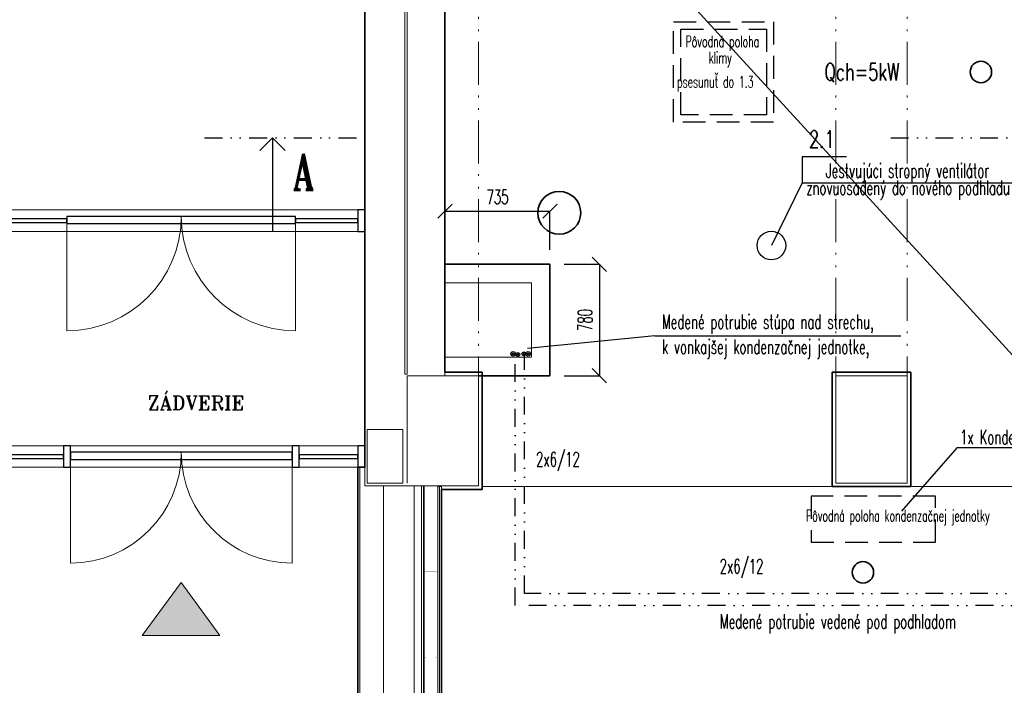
# Model space of a CAD drawing. Extents: x 1911006 to 2186114, y 709265 to 747216.
# Tile 107 of 256: x 1914521 to 1921410, y 737670 to 742325. Entities that reach past the tile are written whole.
import ezdxf

# ---------------------------------------------------------------- set-up
doc = ezdxf.new("R2010")
doc.units = 0
doc.header["$LTSCALE"] = 500
doc.header["$MEASUREMENT"] = 0
for name, pattern in [('2bodkociarka 1_8', [3.39, 1.8, -0.53, 0, -0.53, 0, -0.53]), ('ACAD_ISO02W100', [15, 12, -3]), ('ACAD_ISO10W100', [18.5, 12, -3, 0.5, -3]), ('ACAD_ISO12W100', [22, 12, -3, 0.5, -3, 0.5, -3]), ('DASHDOT', [6.25, 3, -1.5, 0.25, -1.5]), ('DASHED2', [9.525, 6.35, -3.175]), ('DIVIDE', [1.25, 0.5, -0.25, 0, -0.25, 0, -0.25]), ('DIVIDE2', [0.625, 0.25, -0.125, 0, -0.125, 0, -0.125])]:
    doc.linetypes.add(name, pattern=pattern)
doc.layers.get('0').update_dxf_attribs({"linetype": 'CONTINUOUS'})
doc.layers.get('Defpoints').update_dxf_attribs({"linetype": 'CONTINUOUS'})
for name, color, linetype, lineweight in [('!_A_01_TENKÁ', 8, 'CONTINUOUS', 13), ('!_A_02_HRUBÁ', 255, 'CONTINUOUS', 35), ('!_A_03_ČIARKOVANÁ', 41, 'ACAD_ISO02W100', 13), ('!_A_04_BODKOČIARKOVANÁ', 30, 'ACAD_ISO10W100', 13), ('!_A_05_DVOJBODKOČIARKOVANÁ', 2, 'ACAD_ISO12W100', 13), ('!_A_22_PLAVÁK', 110, 'CONTINUOUS', 9), ('A-DETL-THIN', 7, 'CONTINUOUS', 9), ('A-DOOR', 31, 'CONTINUOUS', 18), ('A-GLAZ', 151, 'CONTINUOUS', 18), ('A-GLAZ-CURT', 52, 'CONTINUOUS', 18), ('A-GLAZ-CWMG', 51, 'CONTINUOUS', 18)]:
    doc.layers.add(name, color=color, linetype=linetype, lineweight=lineweight)
doc.layers.add('!_A_52_NOVÉ KCIE', color=7, linetype='CONTINUOUS', lineweight=13, true_color=0xa30000)
doc.layers.add('UK3', color=3, linetype='CONTINUOUS')
doc.layers.add('VZT', color=7, linetype='CONTINUOUS')
doc.styles.add('ROMANS', font='ROMANS.shx', dxfattribs={"width": 0.6, "height": 100})
doc.styles.add('ROMANT', font='romant', dxfattribs={"height": 300})
doc.dimstyles.get("Standard").update_dxf_attribs({"dimscale": 0, "dimtxt": 2.5, "dimasz": 2.8, "dimexe": 1.75, "dimexo": 20, "dimgap": 1, "dimtad": 1, "dimdec": 0, "dimzin": 1, "dimdsep": 46, "dimtxsty": 'ROMANS', "dimblk1": 'OBLIQUE', "dimblk2": 'OBLIQUE', "dimsah": 1, "dimcen": -3, "dimdle": 1.25, "dimse1": 1, "dimse2": 1, "dimclrt": 4, "dimadec": 0, "dimazin": 0, "dimtfac": 1, "dimtdec": 0, "dimtix": 1, "dimtofl": 0, "dimtmove": 2, "dimatfit": 3, "dimldrblk": 'OBLIQUE', "dimfxl": 1, "dimtolj": 1, "dimtzin": 1, "dimarcsym": 0})

# ---------------------------------------------------------------- blocks, each defined once
blk = doc.blocks.new('System Panel - Glazed-1522322-1_NP NOVÉ KONŠTRUKCIE')
at = {"layer": 'A-GLAZ-CURT', "color": 250, "lineweight": 25}
for p, q in [((205, 12.5), (-205, 12.5)), ((-205, 12.5), (-205, -12.5)), ((205, -12.5), (205, 12.5)), ((-205, -12.5), (205, -12.5))]:
    blk.add_line(p, q, dxfattribs=at)
blk = doc.blocks.new('Dvere_vZS 2K - Dvere_vZS 2K-1522323-1_NP NOVÉ KONŠTRUKCIE')
at = {"layer": 'A-DOOR', "color": 250, "lineweight": 25}
for p, q in [((775, 30), (-775, 30)), ((-775, 30), (-775, -20)), ((775, -20), (775, 30)), ((-775, -20), (775, -20))]:
    blk.add_line(p, q, dxfattribs=at)
at = {"layer": 'A-DOOR', "color": 7}
for p, q in [((-775, -75), (-775, -745)), ((775, -75), (775, -745))]:
    blk.add_line(p, q, dxfattribs=at)
for centre, start, end in [((-775, 30), 270, 360), ((775, 30), 180, 270)]:
    blk.add_arc(centre, 775, start, end, dxfattribs=at)
blk = doc.blocks.new('System Panel - Glazed-1522347-1_NP NOVÉ KONŠTRUKCIE')
at = {"layer": 'A-GLAZ-CURT', "color": 250, "lineweight": 25}
for p, q in [((217.5, 12.5), (-217.5, 12.5)), ((-217.5, 12.5), (-217.5, -12.5)), ((217.5, -12.5), (217.5, 12.5)), ((-217.5, -12.5), (217.5, -12.5))]:
    blk.add_line(p, q, dxfattribs=at)
blk = doc.blocks.new('Dvere_vZS 2K - Dvere_vZS 2K-1522348-1_NP NOVÉ KONŠTRUKCIE')
at = {"layer": 'A-DOOR', "color": 250, "lineweight": 25}
for p, q in [((800, 30), (-800, 30)), ((-800, 30), (-800, -20)), ((800, -20), (800, 30)), ((-800, -20), (800, -20))]:
    blk.add_line(p, q, dxfattribs=at)
at = {"layer": 'A-DOOR', "color": 7}
for p, q in [((-800, 30), (-800, 12.5)), ((800, 30), (800, 12.5)), ((-800, -12.5), (-800, -770)), ((800, -12.5), (800, -770))]:
    blk.add_line(p, q, dxfattribs=at)
for centre, start, end in [((-800, 30), 270, 360), ((800, 30), 180, 270)]:
    blk.add_arc(centre, 800, start, end, dxfattribs=at)
blk = doc.blocks.new('Rectangular Mullion - 50x150-1522319-1_NP NOVÉ KONŠTRUKCIE')
at = {"layer": 'A-GLAZ-CWMG', "color": 250, "lineweight": 25}
for p, q in [((-25, 75), (25, 75)), ((-25, -75), (-25, 75)), ((25, 75), (25, -75)), ((25, -75), (-25, -75))]:
    blk.add_line(p, q, dxfattribs=at)
blk = doc.blocks.new('Rectangular Mullion - 50x150-1522325-1_NP NOVÉ KONŠTRUKCIE')
at = {"layer": 'A-GLAZ-CWMG', "color": 250, "lineweight": 25}
for p, q in [((-50, 75), (0, 75)), ((-50, -75), (-50, 75)), ((0, -75), (-50, -75))]:
    blk.add_line(p, q, dxfattribs=at)
blk = doc.blocks.new('Rectangular Mullion - 50x150-1522320-1_NP NOVÉ KONŠTRUKCIE')
at = {"layer": 'A-GLAZ-CWMG', "color": 7}
for p, q in [((18725, -14440), (18315, -14440)), ((18725, -14590), (18315, -14590))]:
    blk.add_line(p, q, dxfattribs=at)
blk = doc.blocks.new('Rectangular Mullion - 50x150-1522321-1_NP NOVÉ KONŠTRUKCIE')
at = {"layer": 'A-GLAZ-CWMG', "color": 7}
for p, q in [((18265, -14440), (16715, -14440)), ((18265, -14590), (16715, -14590))]:
    blk.add_line(p, q, dxfattribs=at)
blk = doc.blocks.new('Rectangular Mullion - 50x150-1522335-1_NP NOVÉ KONŠTRUKCIE')
at = {"layer": 'A-GLAZ-CWMG', "color": 7}
for p, q in [((18725, -12790), (18290, -12790)), ((18725, -12940), (18290, -12940))]:
    blk.add_line(p, q, dxfattribs=at)
blk = doc.blocks.new('Rectangular Mullion - 50x150-1522330-1_NP NOVÉ KONŠTRUKCIE')
at = {"layer": 'A-GLAZ-CWMG', "color": 7}
for p, q in [((18290, -12790), (16690, -12790)), ((18290, -12940), (16690, -12940))]:
    blk.add_line(p, q, dxfattribs=at)
blk = doc.blocks.new('Rectangular Mullion - 50x150-1522339-1_NP NOVÉ KONŠTRUKCIE')
at = {"layer": 'A-GLAZ-CWMG', "color": 7}
for p, q in [((16690, -12790), (16255, -12790)), ((16690, -12940), (16255, -12940))]:
    blk.add_line(p, q, dxfattribs=at)
blk = doc.blocks.new('Rectangular Mullion - 50x150-1522349-1_NP NOVÉ KONŠTRUKCIE')
at = {"layer": 'A-GLAZ-CWMG', "color": 250, "lineweight": 25}
for p, q in [((-50, 75), (0, 75)), ((-50, -75), (-50, 75)), ((0, -75), (-50, -75))]:
    blk.add_line(p, q, dxfattribs=at)
blk = doc.blocks.new('VSTUP HLAVNÝ')
blk.add_hatch(color=256).paths.add_polyline_path([(-272.1, 0), (272.1, 0), (0, 371.6)])
for p, q in [((0, 371.6), (-272.1, 0)), ((0, 371.6), (272.1, 0)), ((-272.1, 0), (272.1, 0))]:
    blk.add_line(p, q)
blk = doc.blocks.new('_OBLIQUE')
at = {"color": 0, "linetype": 'ByBlock'}
blk.add_line((-0.5, -0.5), (0.5, 0.5), dxfattribs=at)
blk = doc.blocks.new('*D344')
at = {"layer": 'Defpoints', "color": 0, "transparency": 16777216}
for p in [(1918231.5, 740985.9), (1917496.5, 740614.4), (1918231.5, 740614.4)]:
    blk.add_point(p, dxfattribs=at)
at = {"layer": 'VZT', "color": 0, "lineweight": -2, "transparency": 16777216}
for p, q in [((1917496.5, 740714.4), (1917496.5, 740985.9)), ((1917496.5, 740985.9), (1918231.5, 740985.9)), ((1918231.5, 740714.4), (1918231.5, 740985.9))]:
    blk.add_line(p, q, dxfattribs=at)
at = {"layer": 'VZT', "color": 0, "lineweight": -2, "transparency": 16777216, "xscale": 100, "yscale": 100, "zscale": 100, "rotation": 180}
blk.add_blockref('_OBLIQUE', (1917496.5, 740985.9), dxfattribs=at)
at = {"layer": 'VZT', "color": 0, "lineweight": -2, "transparency": 16777216, "xscale": 100, "yscale": 100, "zscale": 100}
blk.add_blockref('_OBLIQUE', (1918231.5, 740985.9), dxfattribs=at)
at = {"layer": 'VZT', "color": 7, "transparency": 16777216, "insert": (1917864, 741085.9), "char_height": 100, "attachment_point": 5, "style": 'ROMANS'}
blk.add_mtext('\\A1;735', dxfattribs=at)
blk = doc.blocks.new('*D345')
at = {"layer": 'Defpoints', "color": 0, "transparency": 16777216}
for p in [(1918231.5, 740614.4), (1918231.5, 739834.4), (1918577.2, 739834.4)]:
    blk.add_point(p, dxfattribs=at)
at = {"layer": 'VZT', "color": 0, "lineweight": -2, "transparency": 16777216}
for p, q in [((1918331.5, 740614.4), (1918577.2, 740614.4)), ((1918577.2, 740614.4), (1918577.2, 739834.4)), ((1918331.5, 739834.4), (1918577.2, 739834.4))]:
    blk.add_line(p, q, dxfattribs=at)
at = {"layer": 'VZT', "color": 0, "lineweight": -2, "transparency": 16777216, "xscale": 100, "yscale": 100, "zscale": 100}
for p, rotation in [((1918577.2, 740614.4), 90), ((1918577.2, 739834.4), 270)]:
    blk.add_blockref('_OBLIQUE', p, dxfattribs=dict(at, rotation=rotation))
at = {"layer": 'VZT', "color": 7, "transparency": 16777216, "insert": (1918477.2, 740224.4), "char_height": 100, "attachment_point": 5, "rotation": 90, "style": 'ROMANS'}
blk.add_mtext('\\A1;780', dxfattribs=at)

msp = doc.modelspace()

# ---------------------------------------------------------------- linework, layer by layer
at = {"layer": '!_A_01_TENKÁ', "color": 7}
for points in [[(1916901.5, 739194.4), (1916901.5, 734916.4), (1917281.5, 734916.4)], [(1917281.5, 739064.4), (1917281.5, 734916.4)]]:
    msp.add_lwpolyline(points, dxfattribs=at)
at = {"layer": '!_A_02_HRUBÁ', "color": 7}
msp.add_lwpolyline([(1917496.5, 739859.4), (1917496.5, 744319.4), (1919336.5, 744319.4), (1919336.5, 744499.4), (1916936.5, 744499.4), (1916936.5, 739194.4), (1916886.5, 739194.4)], dxfattribs=at)
at = {"layer": '!_A_02_HRUBÁ', "color": 150, "true_color": 0x2994ff}
for centre, radius in [((1921246.5, 741959.4), 75), ((1918296.5, 740974.4), 150), ((1920421.3, 738459.4), 75)]:
    msp.add_circle(centre, radius, dxfattribs=at)
at = {"layer": '!_A_03_ČIARKOVANÁ', "color": 7}
for points in [[(1917066.5, 734901.4), (1917066.5, 739064.4)], [(1917346.5, 739064.4), (1917346.5, 734903.4)], [(1929206.5, 739059.6), (1917756.5, 739059.4)]]:
    msp.add_lwpolyline(points, dxfattribs=at)
at = {"layer": '!_A_04_BODKOČIARKOVANÁ', "color": 7}
msp.add_lwpolyline([(1917351.5, 739067.6), (1917351.5, 735514.4)], dxfattribs=at)
at = {"layer": '!_A_05_DVOJBODKOČIARKOVANÁ', "color": 7, "ltscale": 0.05}
for p, q in [((1917731.5, 744369.4), (1917731.5, 739834.4)), ((1920231.5, 744369.4), (1920231.5, 739834.4)), ((1920731.5, 744369.4), (1920731.5, 739834.4))]:
    msp.add_line(p, q, dxfattribs=at)
at = {"layer": '!_A_05_DVOJBODKOČIARKOVANÁ', "color": 7}
msp.add_lwpolyline([(1917496.5, 744319.4), (1923977.8, 737235.3), (1933463.3, 735362.5)], dxfattribs=at)
at = {"layer": '!_A_52_NOVÉ KCIE', "color": 7, "lineweight": 35}
for p, q in [((1917756.5, 739859.4), (1917496.5, 739859.4)), ((1917756.5, 739039.4), (1917756.5, 739859.4)), ((1920756.5, 739859.4), (1920206.5, 739859.4)), ((1920206.5, 739859.4), (1920206.5, 739059.4)), ((1920756.5, 739059.4), (1920756.5, 739859.4)), ((1920206.5, 739059.4), (1920756.5, 739059.4)), ((1917471.5, 739039.4), (1917756.5, 739039.4))]:
    msp.add_line(p, q, dxfattribs=at)
for points in [[(1916886.5, 739194.4), (1916886.5, 734901.4), (1917346.5, 734901.4), (1917346.5, 735151.3)], [(1917471.5, 739039.4), (1917471.5, 735369.4)]]:
    msp.add_lwpolyline(points, dxfattribs=at)
at = {"layer": '!_A_52_NOVÉ KCIE', "color": 7}
for points in [[(1917281.5, 735266.1), (1917331.5, 735266.1), (1917331.5, 739064.4), (1917281.5, 739064.4)], [(1917446.5, 739059.4), (1917471.5, 739059.4), (1917471.5, 735369.4), (1917446.5, 735369.4)]]:
    msp.add_lwpolyline(points, close=True, dxfattribs=at)
msp.add_lwpolyline([(1917459, 735369.4), (1917459, 739059.4)], dxfattribs=at)
at = {"layer": 'A-DETL-THIN', "color": 7}
for p, q in [((1916936.5, 744499.4), (1916936.5, 739064.4)), ((1917216.5, 739845.9), (1917216.5, 744369.4)), ((1917231.5, 744369.4), (1917231.5, 739845.9)), ((1917496.5, 739834.4), (1917496.5, 744319.4)), ((1917231.5, 739845.9), (1917216.5, 739845.9)), ((1917731.5, 739834.4), (1917231.5, 739834.4)), ((1917231.5, 739834.4), (1917231.5, 739084.4)), ((1917731.5, 739064.4), (1917731.5, 739834.4)), ((1920731.5, 739834.4), (1920231.5, 739834.4)), ((1920231.5, 739834.4), (1920231.5, 739084.4)), ((1920731.5, 739084.4), (1920731.5, 739834.4)), ((1917201.5, 739459.4), (1916951.5, 739459.4)), ((1916951.5, 739459.4), (1916951.5, 739084.4)), ((1917201.5, 739084.4), (1917201.5, 739459.4)), ((1916936.5, 739064.4), (1917731.5, 739064.4)), ((1916951.5, 739084.4), (1917201.5, 739084.4)), ((1920231.5, 739084.4), (1920731.5, 739084.4))]:
    msp.add_line(p, q, dxfattribs=at)
msp.add_arc((1920755.5, 739858.4), 1, 0, 90, dxfattribs=at)
at = {"layer": 'A-GLAZ', "color": 7, "linetype": 'Continuous', "lineweight": 35}
for p, q in [((1918231.5, 740614.4), (1917496.5, 740614.4)), ((1918231.5, 739834.4), (1918231.5, 740614.4)), ((1917731.5, 739834.4), (1918231.5, 739834.4))]:
    msp.add_line(p, q, dxfattribs=at)
at = {"layer": 'A-GLAZ', "color": 7, "linetype": 'Continuous', "lineweight": 18}
for p, q in [((1917496.5, 740484.4), (1918101.5, 740484.4)), ((1918101.5, 740484.4), (1918101.5, 739964.4)), ((1918101.5, 739964.4), (1917496.5, 739964.4))]:
    msp.add_line(p, q, dxfattribs=at)
at = {"layer": 'UK3', "color": 7, "const_width": 2, "flags": 128}
for points in [[(1917440.5, 739016.1), (1917444.1, 739016.1, 0.414214), (1917445.4, 739017.4), (1917445.4, 739037.6, 0.267949), (1917444.7, 739038.7, -0.57735), (1917444.7, 739040.9, 0.267949), (1917445.4, 739041.9), (1917445.4, 739061.7, 0.414214), (1917444.1, 739062.9), (1917438.5, 739062.9, 0.247529), (1917437.5, 739062.4, -0.247529), (1917436.4, 739061.8), (1917432.9, 739061.8, -0.247529), (1917431.9, 739062.4, 0.247529), (1917430.9, 739062.9), (1917364, 739062.9, 0.247529), (1917363, 739062.4, -0.247529), (1917362, 739061.8), (1917358.5, 739061.8, -0.247529), (1917357.4, 739062.4, 0.247529), (1917356.4, 739062.9), (1917350.8, 739062.9, 0.414214), (1917349.5, 739061.7), (1917349.5, 739041.9, 0.267949), (1917350.2, 739040.9, -0.57735), (1917350.2, 739038.7, 0.267949), (1917349.5, 739037.6), (1917349.5, 739019.4, 0.414214), (1917350.8, 739018.1), (1917354.4, 739018.1)], [(1917440.5, 738416.1), (1917444.1, 738416.1, 0.414214), (1917445.4, 738417.4), (1917445.4, 738437.6, 0.267949), (1917444.7, 738438.7, -0.57735), (1917444.7, 738440.9, 0.267949), (1917445.4, 738441.9), (1917445.4, 738461.7, 0.414214), (1917444.1, 738462.9), (1917438.5, 738462.9, 0.247529), (1917437.5, 738462.4, -0.247529), (1917436.4, 738461.8), (1917432.9, 738461.8, -0.247529), (1917431.9, 738462.4, 0.247529), (1917430.9, 738462.9), (1917364, 738462.9, 0.247529), (1917363, 738462.4, -0.247529), (1917362, 738461.8), (1917358.5, 738461.8, -0.247529), (1917357.4, 738462.4, 0.247529), (1917356.4, 738462.9), (1917350.8, 738462.9, 0.414214), (1917349.5, 738461.7), (1917349.5, 738441.9, 0.267949), (1917350.2, 738440.9, -0.57735), (1917350.2, 738438.7, 0.267949), (1917349.5, 738437.6), (1917349.5, 738419.4, 0.414214), (1917350.8, 738418.1), (1917354.4, 738418.1)], [(1917440.5, 737816.1), (1917444.1, 737816.1, 0.414214), (1917445.4, 737817.4), (1917445.4, 737837.6, 0.267949), (1917444.7, 737838.7, -0.57735), (1917444.7, 737840.9, 0.267949), (1917445.4, 737841.9), (1917445.4, 737861.7, 0.414214), (1917444.1, 737862.9), (1917438.5, 737862.9, 0.247529), (1917437.5, 737862.4, -0.247529), (1917436.4, 737861.8), (1917432.9, 737861.8, -0.247529), (1917431.9, 737862.4, 0.247529), (1917430.9, 737862.9), (1917364, 737862.9, 0.247529), (1917363, 737862.4, -0.247529), (1917362, 737861.8), (1917358.5, 737861.8, -0.247529), (1917357.4, 737862.4, 0.247529), (1917356.4, 737862.9), (1917350.8, 737862.9, 0.414214), (1917349.5, 737861.7), (1917349.5, 737841.9, 0.267949), (1917350.2, 737840.9, -0.57735), (1917350.2, 737838.7, 0.267949), (1917349.5, 737837.6), (1917349.5, 737819.4, 0.414214), (1917350.8, 737818.1), (1917354.4, 737818.1)]]:
    msp.add_lwpolyline(points, format="xyb", dxfattribs=at)
at = {"layer": 'VZT', "color": 6, "linetype": 'DIVIDE', "ltscale": 0.5}
for p, q in [((1915814.2, 741498.4), (1916953.7, 741498.4)), ((1920615.7, 741498.4), (1921755.3, 741498.4))]:
    msp.add_line(p, q, dxfattribs=at)
at = {"layer": 'VZT', "color": 7, "lineweight": 25}
for q in [(1916202.1, 741410), (1916378.9, 741410), (1916290.5, 740844.4)]:
    msp.add_line((1916290.5, 741498.4), q, dxfattribs=at)
at = {"layer": 'VZT', "color": 2}
msp.add_line((1920305.8, 741365.2), (1919997, 741365.2), dxfattribs=at)
at = {"layer": 'VZT'}
msp.add_line((1919997, 741365.2), (1919997, 741184.7), dxfattribs=at)
at = {"layer": 'VZT', "color": 7}
for p, q in [((1919997, 741184.7), (1919780.8, 740745.6)), ((1919997, 741184.7), (1921658.6, 741184.7)), ((1918965.2, 740112.8), (1918074.5, 740026.2)), ((1918965.2, 740112.8), (1920686.5, 740112.8)), ((1921080.4, 739333.9), (1920691.1, 738888.1)), ((1921080.4, 739333.9), (1923236.3, 739333.9))]:
    msp.add_line(p, q, dxfattribs=at)
at = {"layer": 'VZT', "color": 3, "linetype": 'DIVIDE2'}
for p, q in [((1917987.3, 738227.5), (1917987.3, 739982.4)), ((1918053.1, 738312.3), (1918053.1, 739982.4)), ((1927550.1, 738312.3), (1918053.1, 738312.3)), ((1922272.9, 738227.5), (1917987.3, 738227.5))]:
    msp.add_line(p, q, dxfattribs=at)
at = {"layer": 'VZT', "color": 3, "linetype": 'DASHED2', "ltscale": 0.05}
for points in [[(1919096.5, 742309.4), (1919796.5, 742309.4), (1919796.5, 741609.4), (1919096.5, 741609.4)], [(1919146.5, 742259.4), (1919746.5, 742259.4), (1919746.5, 741659.4), (1919146.5, 741659.4)], [(1920058.1, 738671.6), (1920928.1, 738671.6), (1920928.1, 738991.6), (1920058.1, 738991.6)]]:
    msp.add_lwpolyline(points, close=True, dxfattribs=at)
at = {"layer": 'VZT', "color": 2}
msp.add_circle((1919780.8, 740745.6), 99.9, dxfattribs=at)
at = {"layer": 'VZT', "color": 7}
for centre, radius in [((1917974, 739987.7), 16), ((1917974, 739987.7), 6), ((1918006.5, 739984.1), 13), ((1918006.5, 739984.1), 3), ((1918048.3, 739988.5), 13), ((1918048.3, 739988.5), 3), ((1918078.9, 739987.7), 16), ((1918078.9, 739987.7), 6)]:
    msp.add_circle(centre, radius, dxfattribs=at)

# ---------------------------------------------------------------- block references
at = {"layer": '!_A_22_PLAVÁK', "color": 7}
msp.add_blockref('VSTUP HLAVNÝ', (1915650, 738017.2), dxfattribs=at)
at = {"layer": 'A-DOOR', "color": 7, "linetype": '2bodkociarka 1_8'}
for name, p in [('Dvere_vZS 2K - Dvere_vZS 2K-1522348-1_NP NOVÉ KONŠTRUKCIE', (1915651.5, 740919.4)), ('Dvere_vZS 2K - Dvere_vZS 2K-1522323-1_NP NOVÉ KONŠTRUKCIE', (1915651.5, 739269.4))]:
    msp.add_blockref(name, p, dxfattribs=at)
at = {"layer": 'A-GLAZ-CURT', "color": 7}
for name, p in [('System Panel - Glazed-1522347-1_NP NOVÉ KONŠTRUKCIE', (1914634, 740919.4)), ('System Panel - Glazed-1522347-1_NP NOVÉ KONŠTRUKCIE', (1916669, 740919.4)), ('System Panel - Glazed-1522322-1_NP NOVÉ KONŠTRUKCIE', (1914621.5, 739269.4)), ('System Panel - Glazed-1522322-1_NP NOVÉ KONŠTRUKCIE', (1916681.5, 739269.4))]:
    msp.add_blockref(name, p, dxfattribs=at)
at = {"layer": 'A-GLAZ-CWMG', "color": 7}
for name, p in [('Rectangular Mullion - 50x150-1522339-1_NP NOVÉ KONŠTRUKCIE', (1898161.5, 753784.4)), ('Rectangular Mullion - 50x150-1522330-1_NP NOVÉ KONŠTRUKCIE', (1898161.5, 753784.4)), ('Rectangular Mullion - 50x150-1522335-1_NP NOVÉ KONŠTRUKCIE', (1898161.5, 753784.4)), ('Rectangular Mullion - 50x150-1522320-1_NP NOVÉ KONŠTRUKCIE', (1896101.5, 753784.4)), ('Rectangular Mullion - 50x150-1522321-1_NP NOVÉ KONŠTRUKCIE', (1898161.5, 753784.4)), ('Rectangular Mullion - 50x150-1522320-1_NP NOVÉ KONŠTRUKCIE', (1898161.5, 753784.4))]:
    msp.add_blockref(name, p, dxfattribs=at)
at = {"layer": 'A-GLAZ-CWMG', "color": 7, "extrusion": (0, 0, -1), "rotation": 180}
for name, p in [('Rectangular Mullion - 50x150-1522349-1_NP NOVÉ KONŠTRUKCIE', (-1916936.5, 740919.4)), ('Rectangular Mullion - 50x150-1522319-1_NP NOVÉ KONŠTRUKCIE', (-1914851.5, 739269.4)), ('Rectangular Mullion - 50x150-1522319-1_NP NOVÉ KONŠTRUKCIE', (-1916451.5, 739269.4)), ('Rectangular Mullion - 50x150-1522325-1_NP NOVÉ KONŠTRUKCIE', (-1916936.5, 739269.4))]:
    msp.add_blockref(name, p, dxfattribs=at)

# ---------------------------------------------------------------- texts
at = {"layer": 'VZT', "style": 'ROMANS', "width": 0.6}
for s, height, p in [('Pôvodná poloha ', 80, (1919180, 742133.2)), ('klimy', 80, (1919341.8, 742019.5)), ('psesunuť do 1.3', 80, (1919120.9, 741850.2)), ('znovuosadený do nového podhladu', 100, (1920024.6, 741099.2)), ('Medené potrubie stúpa nad strechu,', 100, (1919014.7, 740162.2)), ('k vonkajšej kondenzačnej jednotke,', 100, (1919014.7, 739987.2)), ('1x Kondenzačná jednotka preložiť na strechu', 100, (1921101, 739355.6)), ('2x6/12', 100, (1918134.4, 739200.2)), ('Pôvodná poloha kondenzačnej jednotky ', 80, (1920022.9, 738815.8)), ('2x6/12', 100, (1919419.3, 738452.6)), ('Medené potrubie vedené pod podhladom', 100, (1919419.3, 738066))]:
    msp.add_text(s, height=height, dxfattribs=at).set_placement(p)
at = {"layer": 'VZT', "color": 3, "style": 'ROMANT', "width": 0.7}
msp.add_text('Qch=5kW', height=120, dxfattribs=at).set_placement((1920152.2, 741900))
at = {"layer": 'VZT', "color": 2, "style": 'ROMANT', "width": 0.7}
msp.add_text('2.1', height=120, dxfattribs=at).set_placement((1920043.3, 741429.4))
at = {"layer": 'VZT', "color": 6, "linetype": 'DASHDOT', "ltscale": 3, "style": 'ROMANT', "width": 0.7}
msp.add_text('A', height=250, dxfattribs=at).set_placement((1916432.7, 741136))
at = {"layer": 'VZT', "style": 'ROMANT'}
msp.add_text('ZÁDVERIE', height=100, dxfattribs=at).set_placement((1915415.3, 739595.3))
at = {"layer": 'VZT', "insert": (1921303.6, 741319.4), "char_height": 100, "attachment_point": 3, "style": 'ROMANS'}
msp.add_mtext('Jestvujúci stropný ventilátor', dxfattribs=at)

# ---------------------------------------------------------------- dimensions: what is measured, and where the dimension line sits
at = {"layer": 'VZT', "color": 7}
dim = msp.add_linear_dim(base=(1918231.5, 740985.9), p1=(1917496.5, 740614.4), p2=(1918231.5, 740614.4), dimstyle='Standard', override={"dimscale": 1, "dimtxt": 100, "dimasz": 100, "dimexe": 0, "dimexo": 100, "dimgap": 50, "dimrnd": 5, "dimcen": 0, "dimdle": 0, "dimse1": 0, "dimse2": 0, "dimclrt": 7, "dimtix": 0, "dimtofl": 1, "dimatfit": 2, "dimfxl": 1.148294, "dimarcsym": 2}, dxfattribs=at)
dim.commit()
dim.dimension.update_dxf_attribs({"geometry": '*D344', "text_midpoint": (1917864, 741085.9)})
dim = msp.add_linear_dim(base=(1918577.2, 739834.4), p1=(1918231.5, 740614.4), p2=(1918231.5, 739834.4), angle=90, dimstyle='Standard', override={"dimscale": 1, "dimtxt": 100, "dimasz": 100, "dimexe": 0, "dimexo": 100, "dimgap": 50, "dimrnd": 5, "dimcen": 0, "dimdle": 0, "dimse1": 0, "dimse2": 0, "dimclrt": 7, "dimtix": 0, "dimtofl": 1, "dimatfit": 2, "dimfxl": 1.148294, "dimarcsym": 2}, dxfattribs=at)
dim.commit()
dim.dimension.update_dxf_attribs({"geometry": '*D345', "text_midpoint": (1918477.2, 740224.4)})

doc.saveas('drawing.dxf')
